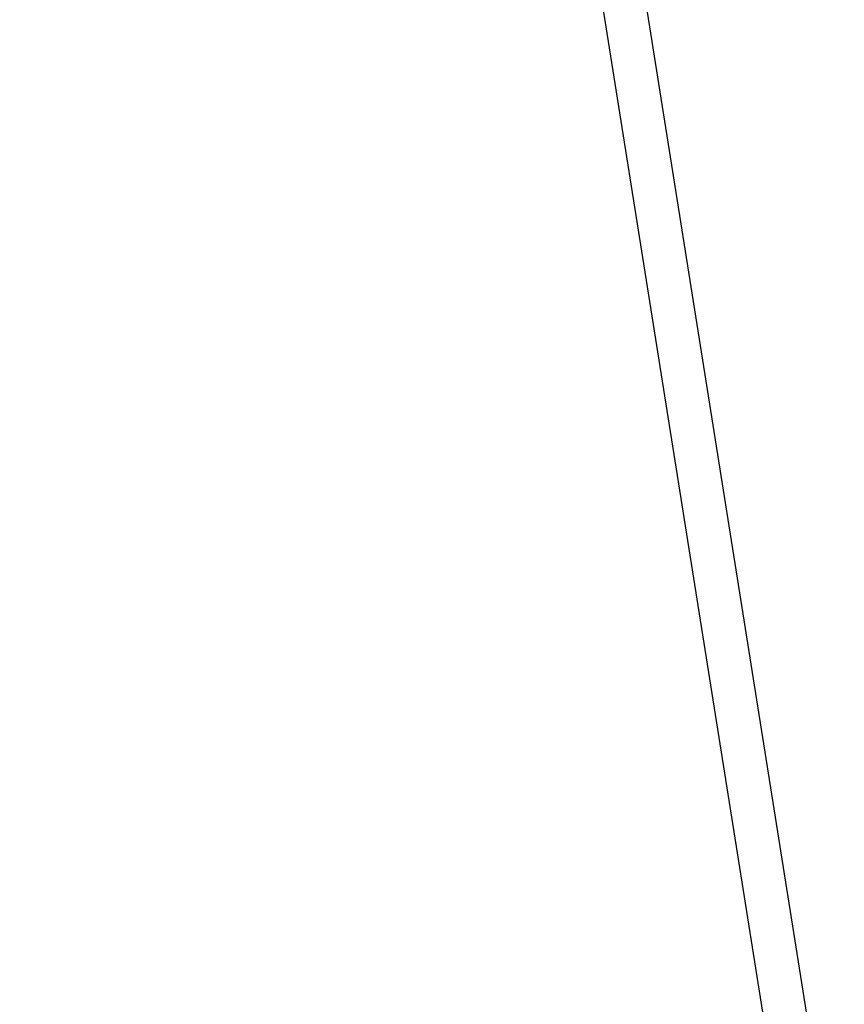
# Model space of a CAD drawing. Extents: x 447827 to 448299, y 438389 to 439851.
# Tile 65 of 116: x 447827 to 447923, y 439264 to 439378. Entities that reach past the tile are written whole.
import ezdxf

# ---------------------------------------------------------------- set-up
doc = ezdxf.new("R2010")
doc.units = 0
doc.header["$LTSCALE"] = 2
doc.header["$MEASUREMENT"] = 0
doc.linetypes.add('AUSGEZOGEN', pattern=[0])
doc.layers.get('0').update_dxf_attribs({"linetype": 'AUSGEZOGEN'})
for name, color, linetype in [('FBRTOP', 250, 'AUSGEZOGEN'), ('Planeinteilung', 250, 'CONTINUOUS'), ('RAHMEN', 7, 'AUSGEZOGEN')]:
    doc.layers.add(name, color=color, linetype=linetype)

# ---------------------------------------------------------------- blocks, each defined once
blk = doc.blocks.new('1135297')
blk.add_line((0, 0), (1135, 0))
at = {"layer": 'RAHMEN'}
blk.add_line((25, 5), (950, 5), dxfattribs=at)

msp = doc.modelspace()

# ---------------------------------------------------------------- linework, layer by layer
at = {"layer": 'FBRTOP'}
for points in [[(448034.37, 439384.93, -0.000001), (448050.09, 439286.17, -0.000002), (448057.94, 439236.79), (448081.52, 439088.65, 0.000001), (448091.34, 439026.93, -0.000001), (448101.16, 438965.21, -0.000001), (448105.09, 438940.52, 0.000002), (448109.02, 438915.83, 0.000007), (448110.98, 438903.48, -0.000017)], [(448068.2, 439390.31, -0.000001), (448083.91, 439291.55, -0.000002), (448091.77, 439242.17), (448115.34, 439094.04, 0.000001), (448125.16, 439032.31, -0.000001), (448134.98, 438970.59, -0.000001), (448138.91, 438945.9, 0.000002), (448142.84, 438921.21, 0.000007), (448144.8, 438908.87, -0.000017)]]:
    msp.add_lwpolyline(points, format="xyb", dxfattribs=at)

# ---------------------------------------------------------------- block references
at = {"layer": 'Planeinteilung', "linetype": 'Continuous', "rotation": 279.041149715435}
msp.add_blockref('1135297', (447827.12, 439804.72), dxfattribs=at)

doc.saveas('drawing.dxf')
